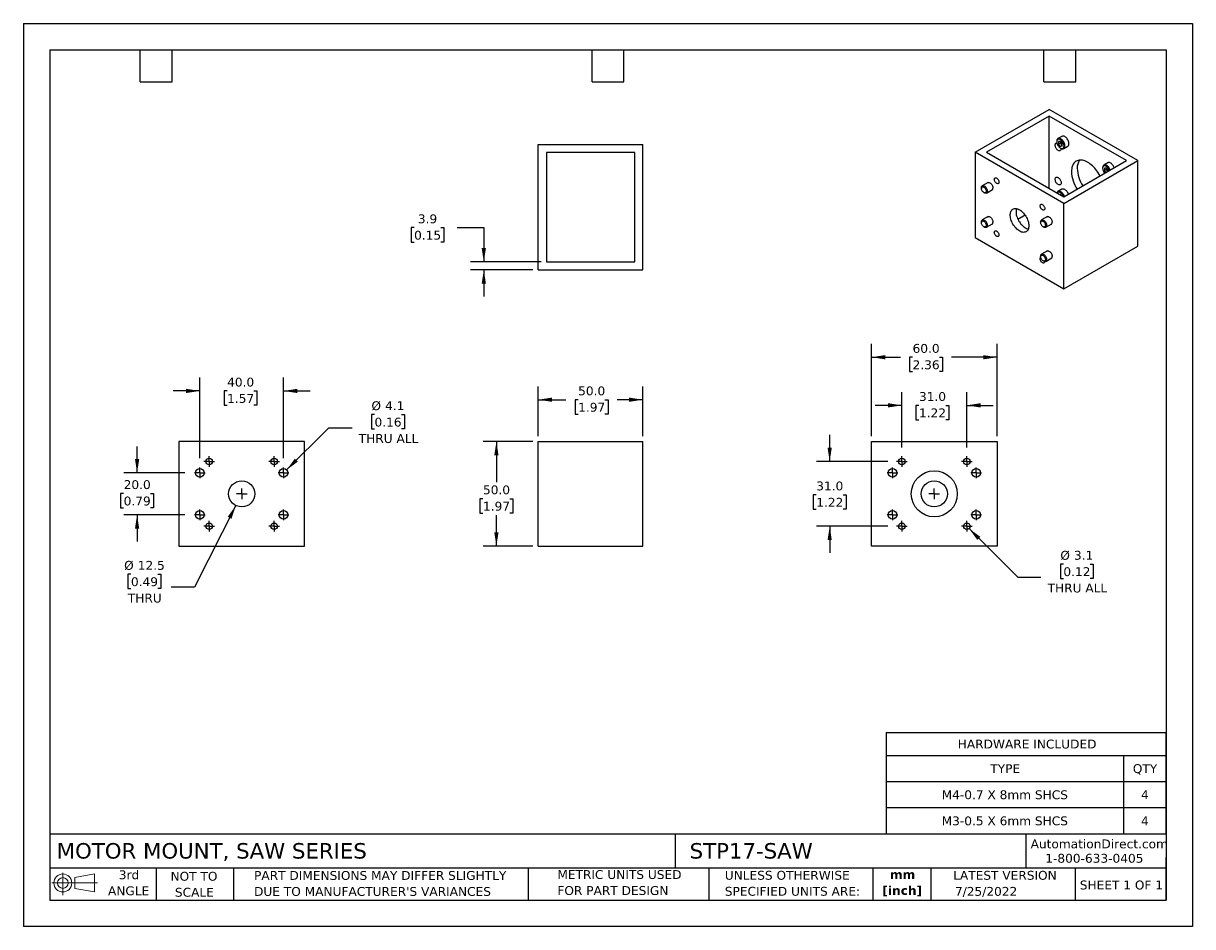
# Model space of a CAD drawing. Header units: millimetres. Extents: x 0 to 559, y 0 to 432.
import ezdxf

# ---------------------------------------------------------------- set-up
doc = ezdxf.new("R2010")
doc.units = ezdxf.units.MM
doc.header["$LTSCALE"] = 2
doc.linetypes.add('SLD-Center', pattern=[19.05, 15.24, -1.27, 1.27, -1.27])
doc.linetypes.add('SLD-Solid', pattern=[0])
doc.layers.add('CENTER', color=40, linetype='SLD-Center')
doc.layers.add('SLD-DEFPOINTS', color=7, linetype='Continuous')
doc.layers.add('DIMENSIONS', color=140, linetype='SLD-Solid', lineweight=25)
doc.layers.add('TEXT', color=140, linetype='SLD-Solid', lineweight=25)
doc.styles.add('SLDTEXTSTYLE0', font='VERDANA.TTF')
doc.styles.add('SLDTEXTSTYLE1', font='VERDANAB.TTF')
doc.dimstyles.new('SLDDIMSTYLE0', dxfattribs={"dimtxt": 4.316016, "dimasz": 6.604, "dimexe": 0, "dimexo": 0.0625, "dimgap": 1.079004, "dimtad": 0, "dimtih": 1, "dimtoh": 1, "dimrnd": 1e-09, "dimzin": 4, "dimdsep": 46, "dimtxsty": 'SLDTEXTSTYLE0', "dimsah": 1, "dimcen": 0.09, "dimadec": 0, "dimazin": 1, "dimtfac": 1, "dimtmove": 0, "dimatfit": 0, "dimfxl": 0, "dimfrac": 2, "dimtolj": 1, "dimtzin": 12, "dimarcsym": 0})
doc.dimstyles.new('SLDDIMSTYLE1', dxfattribs={"dimtxt": 4.316016, "dimasz": 6.604, "dimexe": 0, "dimexo": 0.0625, "dimgap": 1.079004, "dimtad": 0, "dimtih": 1, "dimtoh": 1, "dimrnd": 1e-09, "dimzin": 12, "dimdsep": 46, "dimtxsty": 'SLDTEXTSTYLE0', "dimsah": 1, "dimcen": 0, "dimadec": 0, "dimazin": 3, "dimtfac": 1, "dimtofl": 0, "dimtmove": 0, "dimatfit": 3, "dimfxl": 0, "dimfrac": 2, "dimtolj": 1, "dimtzin": 12, "dimarcsym": 0})
doc.dimstyles.new('SLDDIMSTYLE2', dxfattribs={"dimtxt": 4.316016, "dimasz": 6.604, "dimexe": 0, "dimexo": 0.0625, "dimgap": 1.079004, "dimtad": 0, "dimtih": 1, "dimtoh": 1, "dimrnd": 1e-09, "dimzin": 4, "dimdsep": 46, "dimtxsty": 'SLDTEXTSTYLE0', "dimsah": 1, "dimcen": 0.09, "dimadec": 0, "dimazin": 1, "dimtfac": 1, "dimtofl": 0, "dimtmove": 0, "dimatfit": 3, "dimfxl": 0, "dimfrac": 2, "dimtolj": 1, "dimtzin": 12, "dimarcsym": 0})
doc.dimstyles.new('SLDDIMSTYLE3', dxfattribs={"dimtxt": 4.316016, "dimasz": 6.604, "dimexe": 0, "dimexo": 0.0625, "dimgap": 1.079004, "dimtad": 0, "dimtih": 1, "dimtoh": 1, "dimrnd": 1e-09, "dimzin": 12, "dimdsep": 46, "dimtxsty": 'SLDTEXTSTYLE0', "dimsah": 1, "dimcen": 0.09, "dimadec": 0, "dimazin": 3, "dimtfac": 1, "dimtmove": 0, "dimatfit": 0, "dimfxl": 0, "dimfrac": 2, "dimtolj": 1, "dimtzin": 12, "dimarcsym": 0})

# ---------------------------------------------------------------- blocks, each defined once
blk = doc.blocks.new('Block11')
at = {"color": 7, "linetype": 'SLD-Solid', "lineweight": 18}
for p, q in [((0, 5.76), (21.75, 5.76)), ((5.18, 10.62), (5.18, 0)), ((10.96, 8.33), (20.35, 10.06)), ((10.96, 3.19), (10.96, 8.33)), ((20.35, 10.06), (20.35, 1.46)), ((10.96, 3.19), (20.35, 1.46))]:
    blk.add_line(p, q, dxfattribs=at)
for radius in [4.3, 2.57]:
    blk.add_circle((5.18, 5.76), radius, dxfattribs=at)
blk = doc.blocks.new('Block12')
at = {"layer": 'SLD-DEFPOINTS'}
blk.add_blockref('Block11', (0, 0), dxfattribs=at)
blk = doc.blocks.new('SW_NOTE_0')
at = {"layer": 'TEXT', "color": 0, "char_height": 4.233, "attachment_point": 2, "style": 'SLDTEXTSTYLE1'}
for s, insert in [('mm', (5.69, 5.38)), ('[inch]', (5.52, -2.27))]:
    blk.add_mtext(s, dxfattribs=dict(at, insert=insert))
blk = doc.blocks.new('SW_NOTE_0_1')
at = {"layer": 'TEXT', "color": 0, "char_height": 4.2333, "attachment_point": 1, "style": 'SLDTEXTSTYLE0'}
for s, insert in [('UNLESS OTHERWISE ', (0, 5.38)), ('SPECIFIED UNITS ARE:', (0, -2.27))]:
    blk.add_mtext(s, dxfattribs=dict(at, insert=insert))
blk = doc.blocks.new('SW_NOTE_0_2')
at = {"layer": 'TEXT', "color": 0, "char_height": 4.2333, "attachment_point": 1, "style": 'SLDTEXTSTYLE0'}
for s, insert in [('PART DIMENSIONS MAY DIFFER SLIGHTLY ', (0, 5.38)), ("DUE TO MANUFACTURER'S VARIANCES", (0, -2.27))]:
    blk.add_mtext(s, dxfattribs=dict(at, insert=insert))
blk = doc.blocks.new('SW_NOTE_0_3')
at = {"layer": 'TEXT', "color": 0, "char_height": 4.233, "attachment_point": 2, "style": 'SLDTEXTSTYLE0'}
for s, insert in [('NOT TO', (10.52, 5.38)), ('SCALE', (10.71, -2.27))]:
    blk.add_mtext(s, dxfattribs=dict(at, insert=insert))
blk = doc.blocks.new('SW_NOTE_0_4')
at = {"layer": 'TEXT', "color": 0, "char_height": 4.233, "attachment_point": 2, "style": 'SLDTEXTSTYLE0'}
for s, insert in [('3rd', (4.63, 5.38)), ('ANGLE', (4.44, -2.27))]:
    blk.add_mtext(s, dxfattribs=dict(at, insert=insert))
blk = doc.blocks.new('SW_NOTE_0_5')
at = {"layer": 'TEXT', "color": 0, "char_height": 4.2333, "attachment_point": 1, "style": 'SLDTEXTSTYLE0'}
for s, insert in [('METRIC UNITS USED ', (0, 5.38)), ('FOR PART DESIGN', (0, -2.27))]:
    blk.add_mtext(s, dxfattribs=dict(at, insert=insert))
blk = doc.blocks.new('SW_TABLEANNOTATION_0')
at = {"layer": 'TEXT', "color": 0}
for p, q in [((0, 0), (0, -11)), ((0, 0), (113.4, 0)), ((113.4, 0), (133.7, 0)), ((133.7, 0), (133.7, -11)), ((0, -11), (0, -23.49)), ((0, -11), (113.4, -11)), ((113.4, -11), (113.4, -23.49)), ((113.4, -11), (133.7, -11)), ((133.7, -11), (133.7, -23.49)), ((0, -23.49), (0, -35.97)), ((0, -23.49), (113.4, -23.49)), ((113.4, -23.49), (113.4, -35.97)), ((113.4, -23.49), (133.7, -23.49)), ((133.7, -23.49), (133.7, -35.97)), ((0, -35.97), (0, -48.46)), ((0, -35.97), (113.4, -35.97)), ((113.4, -35.97), (113.4, -48.46)), ((113.4, -35.97), (133.7, -35.97)), ((133.7, -35.97), (133.7, -48.46)), ((0, -48.46), (113.4, -48.46)), ((113.4, -48.46), (133.7, -48.46))]:
    blk.add_line(p, q, dxfattribs=at)
at = {"layer": 'TEXT', "color": 0, "attachment_point": 1, "style": 'SLDTEXTSTYLE0'}
for s, insert, char_height in [('HARDWARE INCLUDED', (34.16, -3.47), 4.2333), ('TYPE', (49.74, -15.21), 4.233), ('QTY', (117.85, -15.21), 4.233), ('M4-0.7 X 8mm SHCS', (26.49, -27.7), 4.2333), ('4', (121.76, -27.7), 4.23), ('M3-0.5 X 6mm SHCS', (26.49, -40.19), 4.2333), ('4', (121.76, -40.19), 4.23)]:
    blk.add_mtext(s, dxfattribs=dict(at, insert=insert, char_height=char_height))
blk = doc.blocks.new('_D')
at = {"layer": 'DIMENSIONS'}
for p, q in [((84.35, 224.02), (84.35, 262.45)), ((124.35, 224.02), (124.35, 262.45)), ((84.35, 256.1), (71.65, 256.1)), ((97.38, 256.1), (95.93, 256.1)), ((95.93, 256.1), (95.93, 249.24)), ((110.2, 256.1), (111.65, 256.1)), ((111.65, 256.1), (111.65, 249.24)), ((124.35, 256.1), (137.05, 256.1)), ((95.93, 249.24), (97.38, 249.24)), ((111.65, 249.24), (110.2, 249.24))]:
    blk.add_line(p, q, dxfattribs=at)
for points in [[(84.35, 256.1), (77.74, 257.11), (77.74, 255.08)], [(124.35, 256.1), (130.95, 255.08), (130.95, 257.11)]]:
    blk.add_solid(points, dxfattribs=at)
at = {"layer": 'DIMENSIONS', "char_height": 4.233, "attachment_point": 1, "style": 'SLDTEXTSTYLE0'}
for s, insert in [('40.0', (97.38, 262.44)), ('1.57', (97.38, 254.62))]:
    blk.add_mtext(s, dxfattribs=dict(at, insert=insert))
blk = doc.blocks.new('_D_1')
at = {"layer": 'DIMENSIONS'}
for p, q in [((54.35, 216.89), (54.35, 229.59)), ((77.22, 216.89), (48, 216.89)), ((47.93, 207.09), (46.48, 207.09)), ((46.48, 207.09), (46.48, 200.23)), ((60.76, 207.09), (62.21, 207.09)), ((62.21, 207.09), (62.21, 200.23)), ((46.48, 200.23), (47.93, 200.23)), ((77.22, 196.89), (48, 196.89)), ((54.35, 196.89), (54.35, 184.19)), ((62.21, 200.23), (60.76, 200.23))]:
    blk.add_line(p, q, dxfattribs=at)
for points in [[(54.35, 216.89), (55.36, 223.5), (53.33, 223.5)], [(54.35, 196.89), (53.33, 190.29), (55.36, 190.29)]]:
    blk.add_solid(points, dxfattribs=at)
at = {"layer": 'DIMENSIONS', "char_height": 4.233, "attachment_point": 1, "style": 'SLDTEXTSTYLE0'}
for s, insert in [('20.0', (47.93, 213.43)), ('0.79', (47.93, 205.6))]:
    blk.add_mtext(s, dxfattribs=dict(at, insert=insert))
blk = doc.blocks.new('_D_2')
at = {"layer": 'DIMENSIONS'}
for p, q in [((101.53, 201.31), (81.78, 162.22)), ((51.41, 168.49), (49.96, 168.49)), ((49.96, 168.49), (49.96, 161.63)), ((64.23, 168.49), (65.68, 168.49)), ((65.68, 168.49), (65.68, 161.63)), ((81.78, 162.22), (70.67, 162.22)), ((49.96, 161.63), (51.41, 161.63)), ((65.68, 161.63), (64.23, 161.63))]:
    blk.add_line(p, q, dxfattribs=at)
blk.add_solid([(101.53, 201.31), (97.64, 195.88), (99.46, 194.96)], dxfattribs=at)
at = {"layer": 'DIMENSIONS', "char_height": 4.233, "attachment_point": 1, "style": 'SLDTEXTSTYLE0'}
for s, insert in [('%%c', (48.15, 174.83)), ('12.5', (54.67, 174.83)), ('0.49', (51.41, 167.01)), ('THRU', (49.93, 159.18))]:
    blk.add_mtext(s, dxfattribs=dict(at, insert=insert))
blk = doc.blocks.new('_D_3')
at = {"layer": 'DIMENSIONS'}
for p, q in [((167.81, 244.8), (166.37, 244.8)), ((166.37, 244.8), (166.37, 237.94)), ((180.64, 244.8), (182.09, 244.8)), ((182.09, 244.8), (182.09, 237.94)), ((125.79, 218.34), (145.99, 238.53)), ((145.99, 238.53), (157.1, 238.53)), ((166.37, 237.94), (167.81, 237.94)), ((182.09, 237.94), (180.64, 237.94))]:
    blk.add_line(p, q, dxfattribs=at)
blk.add_solid([(125.79, 218.34), (131.18, 222.29), (129.75, 223.73)], dxfattribs=at)
at = {"layer": 'DIMENSIONS', "char_height": 4.233, "attachment_point": 1, "style": 'SLDTEXTSTYLE0'}
for s, insert in [('%%c', (166.35, 251.14)), ('4.1', (172.87, 251.14)), ('0.16', (167.81, 243.32)), ('THRU ALL', (160.27, 235.49))]:
    blk.add_mtext(s, dxfattribs=dict(at, insert=insert))
blk = doc.blocks.new('SW_CENTERMARKSYMBOL_0')
at = {"layer": 'CENTER', "color": 0}
for q in [(-2.54, 0), (0, 2.54), (0, -2.54), (2.54, 0)]:
    blk.add_line((0, 0), q, dxfattribs=at)
blk = doc.blocks.new('SW_CENTERMARKSYMBOL_1')
at = {"layer": 'CENTER', "color": 0}
for q in [(-2.54, 0), (0, 2.54), (0, -2.54), (2.54, 0)]:
    blk.add_line((0, 0), q, dxfattribs=at)
blk = doc.blocks.new('SW_CENTERMARKSYMBOL_2')
at = {"layer": 'CENTER', "color": 0}
for q in [(-2.54, 0), (0, 2.54), (0, -2.54), (2.54, 0)]:
    blk.add_line((0, 0), q, dxfattribs=at)
blk = doc.blocks.new('SW_CENTERMARKSYMBOL_3')
at = {"layer": 'CENTER', "color": 0}
for q in [(-2.54, 0), (0, 2.54), (0, -2.54), (2.54, 0)]:
    blk.add_line((0, 0), q, dxfattribs=at)
blk = doc.blocks.new('SW_CENTERMARKSYMBOL_4')
at = {"layer": 'CENTER', "color": 0}
for q in [(-2.54, 0), (0, 2.54), (0, -2.54), (2.54, 0)]:
    blk.add_line((0, 0), q, dxfattribs=at)
blk = doc.blocks.new('SW_CENTERMARKSYMBOL_5')
at = {"layer": 'CENTER', "color": 0}
for q in [(-2.54, 0), (0, 2.54), (0, -2.54), (2.54, 0)]:
    blk.add_line((0, 0), q, dxfattribs=at)
blk = doc.blocks.new('SW_CENTERMARKSYMBOL_6')
at = {"layer": 'CENTER', "color": 0}
for q in [(-2.54, 0), (0, 2.54), (0, -2.54), (2.54, 0)]:
    blk.add_line((0, 0), q, dxfattribs=at)
blk = doc.blocks.new('SW_CENTERMARKSYMBOL_7')
at = {"layer": 'CENTER', "color": 0}
for q in [(-2.54, 0), (0, 2.54), (0, -2.54), (2.54, 0)]:
    blk.add_line((0, 0), q, dxfattribs=at)
blk = doc.blocks.new('SW_CENTERMARKSYMBOL_8')
at = {"layer": 'CENTER', "color": 0}
for q in [(-2.54, 0), (0, 2.54), (0, -2.54), (2.54, 0)]:
    blk.add_line((0, 0), q, dxfattribs=at)
blk = doc.blocks.new('_D_4')
at = {"layer": 'DIMENSIONS'}
for p, q in [((246.07, 234.43), (246.07, 258.24)), ((296.07, 234.43), (296.07, 258.24)), ((246.07, 251.89), (259.29, 251.89)), ((265.14, 251.89), (263.69, 251.89)), ((263.69, 251.89), (263.69, 245.03)), ((277.96, 251.89), (279.41, 251.89)), ((279.41, 251.89), (279.41, 245.03)), ((296.07, 251.89), (283.81, 251.89)), ((263.69, 245.03), (265.14, 245.03)), ((279.41, 245.03), (277.96, 245.03))]:
    blk.add_line(p, q, dxfattribs=at)
for points in [[(246.07, 251.89), (252.68, 250.88), (252.68, 252.91)], [(296.07, 251.89), (289.47, 252.91), (289.47, 250.88)]]:
    blk.add_solid(points, dxfattribs=at)
at = {"layer": 'DIMENSIONS', "char_height": 4.233, "attachment_point": 1, "style": 'SLDTEXTSTYLE0'}
for s, insert in [('50.0', (265.14, 258.24)), ('1.97', (265.14, 250.41))]:
    blk.add_mtext(s, dxfattribs=dict(at, insert=insert))
blk = doc.blocks.new('_D_5')
at = {"layer": 'DIMENSIONS'}
for p, q in [((243.53, 231.89), (219.72, 231.89)), ((226.07, 231.89), (226.07, 212.42)), ((219.66, 204.59), (218.21, 204.59)), ((218.21, 204.59), (218.21, 197.73)), ((232.48, 204.59), (233.93, 204.59)), ((233.93, 204.59), (233.93, 197.73)), ((218.21, 197.73), (219.66, 197.73)), ((226.07, 181.89), (226.07, 196.76)), ((233.93, 197.73), (232.48, 197.73)), ((243.53, 181.89), (219.72, 181.89))]:
    blk.add_line(p, q, dxfattribs=at)
for points in [[(226.07, 231.89), (225.06, 225.29), (227.09, 225.29)], [(226.07, 181.89), (227.09, 188.5), (225.06, 188.5)]]:
    blk.add_solid(points, dxfattribs=at)
at = {"layer": 'DIMENSIONS', "char_height": 4.233, "attachment_point": 1, "style": 'SLDTEXTSTYLE0'}
for s, insert in [('50.0', (219.66, 210.93)), ('1.97', (219.66, 203.11))]:
    blk.add_mtext(s, dxfattribs=dict(at, insert=insert))
blk = doc.blocks.new('_D_6')
at = {"layer": 'DIMENSIONS'}
for p, q in [((419.85, 229.02), (419.85, 255.55)), ((450.85, 229.02), (450.85, 255.55)), ((419.85, 249.2), (407.15, 249.2)), ((428.03, 249.2), (426.58, 249.2)), ((426.58, 249.2), (426.58, 242.34)), ((440.85, 249.2), (442.3, 249.2)), ((442.3, 249.2), (442.3, 242.34)), ((450.85, 249.2), (463.55, 249.2)), ((426.58, 242.34), (428.03, 242.34)), ((442.3, 242.34), (440.85, 242.34))]:
    blk.add_line(p, q, dxfattribs=at)
for points in [[(419.85, 249.2), (413.24, 250.22), (413.24, 248.18)], [(450.85, 249.2), (457.45, 248.18), (457.45, 250.22)]]:
    blk.add_solid(points, dxfattribs=at)
at = {"layer": 'DIMENSIONS', "char_height": 4.233, "attachment_point": 1, "style": 'SLDTEXTSTYLE0'}
for s, insert in [('31.0', (428.03, 255.54)), ('1.22', (428.03, 247.72))]:
    blk.add_mtext(s, dxfattribs=dict(at, insert=insert))
blk = doc.blocks.new('_D_7')
at = {"layer": 'DIMENSIONS'}
for p, q in [((385.35, 222.39), (385.35, 235.09)), ((413.22, 222.39), (379, 222.39)), ((378.93, 206.45), (377.49, 206.45)), ((377.49, 206.45), (377.49, 199.59)), ((391.76, 206.45), (393.21, 206.45)), ((393.21, 206.45), (393.21, 199.59)), ((377.49, 199.59), (378.93, 199.59)), ((393.21, 199.59), (391.76, 199.59)), ((413.22, 191.39), (379, 191.39)), ((385.35, 191.39), (385.35, 178.69))]:
    blk.add_line(p, q, dxfattribs=at)
for points in [[(385.35, 222.39), (386.36, 229), (384.33, 229)], [(385.35, 191.39), (384.33, 184.79), (386.36, 184.79)]]:
    blk.add_solid(points, dxfattribs=at)
at = {"layer": 'DIMENSIONS', "char_height": 4.233, "attachment_point": 1, "style": 'SLDTEXTSTYLE0'}
for s, insert in [('31.0', (378.93, 212.79)), ('1.22', (378.93, 204.97))]:
    blk.add_mtext(s, dxfattribs=dict(at, insert=insert))
blk = doc.blocks.new('_D_8')
at = {"layer": 'DIMENSIONS'}
for p, q in [((405.35, 234.43), (405.35, 278.55)), ((465.35, 234.43), (465.35, 278.55)), ((405.35, 272.2), (419.12, 272.2)), ((424.97, 272.2), (423.52, 272.2)), ((423.52, 272.2), (423.52, 265.35)), ((437.8, 272.2), (439.25, 272.2)), ((439.25, 272.2), (439.25, 265.35)), ((465.35, 272.2), (443.65, 272.2)), ((423.52, 265.35), (424.97, 265.35)), ((439.25, 265.35), (437.8, 265.35))]:
    blk.add_line(p, q, dxfattribs=at)
for points in [[(405.35, 272.2), (411.95, 271.19), (411.95, 273.22)], [(465.35, 272.2), (458.74, 273.22), (458.74, 271.19)]]:
    blk.add_solid(points, dxfattribs=at)
at = {"layer": 'DIMENSIONS', "char_height": 4.233, "attachment_point": 1, "style": 'SLDTEXTSTYLE0'}
for s, insert in [('60.0', (424.97, 278.55)), ('2.36', (424.97, 270.72))]:
    blk.add_mtext(s, dxfattribs=dict(at, insert=insert))
blk = doc.blocks.new('_D_9')
at = {"layer": 'DIMENSIONS'}
for p, q in [((451.94, 190.3), (475.21, 167.03)), ((497.04, 173.3), (495.59, 173.3)), ((495.59, 173.3), (495.59, 166.44)), ((509.87, 173.3), (511.31, 173.3)), ((511.31, 173.3), (511.31, 166.44)), ((475.21, 167.03), (486.32, 167.03)), ((495.59, 166.44), (497.04, 166.44)), ((511.31, 166.44), (509.87, 166.44))]:
    blk.add_line(p, q, dxfattribs=at)
blk.add_solid([(451.94, 190.3), (455.89, 184.91), (457.33, 186.35)], dxfattribs=at)
at = {"layer": 'DIMENSIONS', "char_height": 4.233, "attachment_point": 1, "style": 'SLDTEXTSTYLE0'}
for s, insert in [('%%c', (495.58, 179.64)), ('3.1', (502.09, 179.64)), ('0.12', (497.04, 171.81)), ('THRU ALL', (489.5, 163.99))]:
    blk.add_mtext(s, dxfattribs=dict(at, insert=insert))
blk = doc.blocks.new('SW_CENTERMARKSYMBOL_9')
at = {"layer": 'CENTER', "color": 0}
for q in [(-2.54, 0), (0, 2.54), (0, -2.54), (2.54, 0)]:
    blk.add_line((0, 0), q, dxfattribs=at)
blk = doc.blocks.new('SW_CENTERMARKSYMBOL_10')
at = {"layer": 'CENTER', "color": 0}
for q in [(-2.54, 0), (0, 2.54), (0, -2.54), (2.54, 0)]:
    blk.add_line((0, 0), q, dxfattribs=at)
blk = doc.blocks.new('SW_CENTERMARKSYMBOL_11')
at = {"layer": 'CENTER', "color": 0}
for q in [(-2.54, 0), (0, 2.54), (0, -2.54), (2.54, 0)]:
    blk.add_line((0, 0), q, dxfattribs=at)
blk = doc.blocks.new('SW_CENTERMARKSYMBOL_12')
at = {"layer": 'CENTER', "color": 0}
for q in [(-2.54, 0), (0, 2.54), (0, -2.54), (2.54, 0)]:
    blk.add_line((0, 0), q, dxfattribs=at)
blk = doc.blocks.new('SW_CENTERMARKSYMBOL_13')
at = {"layer": 'CENTER', "color": 0}
for q in [(-2.54, 0), (0, 2.54), (0, -2.54), (2.54, 0)]:
    blk.add_line((0, 0), q, dxfattribs=at)
blk = doc.blocks.new('SW_CENTERMARKSYMBOL_14')
at = {"layer": 'CENTER', "color": 0}
for q in [(-2.54, 0), (0, 2.54), (0, -2.54), (2.54, 0)]:
    blk.add_line((0, 0), q, dxfattribs=at)
blk = doc.blocks.new('SW_CENTERMARKSYMBOL_15')
at = {"layer": 'CENTER', "color": 0}
for q in [(-2.54, 0), (0, 2.54), (0, -2.54), (2.54, 0)]:
    blk.add_line((0, 0), q, dxfattribs=at)
blk = doc.blocks.new('SW_CENTERMARKSYMBOL_16')
at = {"layer": 'CENTER', "color": 0}
for q in [(-2.54, 0), (0, 2.54), (0, -2.54), (2.54, 0)]:
    blk.add_line((0, 0), q, dxfattribs=at)
blk = doc.blocks.new('SW_CENTERMARKSYMBOL_17')
at = {"layer": 'CENTER', "color": 0}
for q in [(-2.54, 0), (0, 2.54), (0, -2.54), (2.54, 0)]:
    blk.add_line((0, 0), q, dxfattribs=at)
blk = doc.blocks.new('_D_10')
at = {"layer": 'DIMENSIONS'}
for p, q in [((186.74, 334.15), (185.29, 334.15)), ((185.29, 334.15), (185.29, 327.29)), ((199.57, 334.15), (201.02, 334.15)), ((201.02, 334.15), (201.02, 327.29)), ((207.35, 334.15), (220.05, 334.15)), ((220.05, 334.15), (220.05, 317.79)), ((185.29, 327.29), (186.74, 327.29)), ((201.02, 327.29), (199.57, 327.29)), ((247.41, 317.79), (213.7, 317.79)), ((243.53, 313.91), (213.7, 313.91)), ((220.05, 313.91), (220.05, 301.21))]:
    blk.add_line(p, q, dxfattribs=at)
for points in [[(220.05, 317.79), (221.07, 324.39), (219.03, 324.39)], [(220.05, 313.91), (219.03, 307.3), (221.07, 307.3)]]:
    blk.add_solid(points, dxfattribs=at)
at = {"layer": 'DIMENSIONS', "char_height": 4.233, "attachment_point": 1, "style": 'SLDTEXTSTYLE0'}
for s, insert in [('3.9', (188.54, 340.49)), ('0.15', (186.74, 332.66))]:
    blk.add_mtext(s, dxfattribs=dict(at, insert=insert))

msp = doc.modelspace()

# ---------------------------------------------------------------- linework, layer by layer
at = {"color": 7, "linetype": 'SLD-Solid'}
for p, q in [((0.005, 431.805), (0.005, 0.005)), ((0.005, 431.805), (558.805, 431.805)), ((558.805, 431.805), (558.805, 0.005)), ((558.805, 0.005), (0.005, 0.005))]:
    msp.add_line(p, q, dxfattribs=at)
for p, q in [((454.871, 370.263), (490.226, 390.673)), ((490.226, 387.506), (460.358, 370.263)), ((532.653, 366.181), (490.226, 390.673)), ((527.166, 366.181), (490.226, 387.506)), ((490.226, 353.021), (490.226, 387.506)), ((493.882, 375.433), (493.882, 375.189)), ((496.361, 377.795), (494.452, 376.693)), ((495.615, 375.395), (494.709, 375.314)), ((494.709, 375.314), (494.709, 374.108)), ((495.629, 374.638), (494.709, 374.108)), ((495.615, 375.395), (496.52, 374.269)), ((495.629, 375.378), (495.629, 375.242)), ((495.636, 375.369), (495.629, 375.242)), ((495.629, 375.242), (495.629, 374.638)), ((496.081, 374.075), (495.629, 374.638)), ((246.071, 313.908), (246.071, 373.908)), ((246.071, 373.908), (296.071, 373.908)), ((292.191, 370.028), (249.951, 370.028)), ((249.951, 370.028), (249.951, 317.788)), ((292.191, 317.788), (292.191, 370.028)), ((296.071, 313.908), (296.071, 373.908)), ((497.297, 345.771), (454.871, 370.263)), ((454.871, 370.263), (454.871, 329.436)), ((460.358, 370.263), (497.297, 348.938)), ((495.615, 372.982), (494.709, 374.108)), ((495.614, 372.188), (495.826, 372.066)), ((496.52, 373.504), (495.615, 372.982)), ((496.52, 373.063), (495.615, 372.982)), ((496.52, 373.53), (496.081, 374.075)), ((496.52, 373.063), (496.52, 374.269)), ((497.202, 371.929), (499.111, 373.031)), ((497.297, 348.938), (527.166, 366.181)), ((497.297, 345.771), (532.653, 366.181)), ((518.281, 365.141), (516.372, 364.038)), ((532.653, 325.354), (532.653, 366.181)), ((515.802, 362.779), (515.802, 362.534)), ((517.535, 362.741), (516.629, 362.66)), ((516.629, 362.66), (516.629, 361.453)), ((517.549, 361.984), (516.629, 361.453)), ((517.373, 360.528), (516.629, 361.453)), ((517.535, 362.741), (518.44, 361.615)), ((517.549, 362.724), (517.549, 362.587)), ((517.556, 362.715), (517.549, 362.587)), ((517.549, 362.587), (517.549, 361.984)), ((518.001, 361.421), (517.549, 361.984)), ((518.293, 361.059), (518.001, 361.421)), ((518.44, 361.144), (518.44, 361.615)), ((457.89, 353.227), (457.89, 352.908)), ((461.167, 355.795), (458.305, 354.142)), ((460.304, 350.678), (463.167, 352.331)), ((496.361, 352.482), (494.452, 351.38)), ((459.029, 350.937), (459.304, 350.777)), ((495.615, 350.083), (495.355, 350.06)), ((495.615, 350.083), (495.874, 349.76)), ((495.629, 350.065), (495.629, 349.929)), ((495.636, 350.056), (495.629, 349.929)), ((495.629, 349.929), (495.629, 349.902)), ((495.629, 349.929), (495.629, 349.902)), ((497.297, 304.944), (497.297, 345.771)), ((457.89, 336.896), (457.89, 336.578)), ((461.167, 339.464), (458.305, 337.812)), ((460.304, 334.347), (463.167, 336)), ((478.79, 340.076), (475.333, 338.081)), ((486.175, 336.899), (486.175, 336.58)), ((489.451, 339.467), (486.589, 337.814)), ((488.589, 334.35), (491.451, 336.003)), ((459.029, 334.606), (459.304, 334.447)), ((487.313, 334.608), (487.589, 334.449)), ((454.871, 329.436), (497.297, 304.944)), ((497.297, 304.944), (532.653, 325.354)), ((486.175, 320.568), (486.175, 320.249)), ((489.451, 323.136), (486.589, 321.483)), ((488.589, 318.019), (491.451, 319.672)), ((246.071, 313.908), (296.071, 313.908)), ((249.951, 317.788), (292.191, 317.788)), ((487.313, 318.278), (487.589, 318.118)), ((74.345, 231.893), (74.345, 181.893)), ((134.345, 231.893), (74.345, 231.893)), ((134.345, 181.893), (134.345, 231.893)), ((246.071, 181.893), (246.071, 231.893)), ((246.071, 231.893), (296.071, 231.893)), ((296.071, 181.893), (296.071, 231.893)), ((405.348, 181.893), (405.348, 231.893)), ((405.348, 231.893), (465.348, 231.893)), ((465.348, 231.893), (465.348, 181.893)), ((74.345, 181.893), (134.345, 181.893)), ((246.071, 181.893), (296.071, 181.893)), ((465.348, 181.893), (405.348, 181.893))]:
    msp.add_line(p, q)
at = {"flags": 128}
for points in [[(493.104, 373.596), (493.127, 373.882), (493.197, 374.131), (493.309, 374.336), (493.462, 374.491), (493.65, 374.59), (493.867, 374.63), (493.943, 374.63)], [(497.771, 373.188), (497.747, 373.553), (497.676, 373.937), (497.559, 374.33), (497.4, 374.723), (497.202, 375.105), (496.97, 375.468), (496.71, 375.802), (496.428, 376.1), (496.131, 376.353), (495.827, 376.556), (495.523, 376.704), (495.226, 376.793), (494.944, 376.821), (494.684, 376.787), (494.452, 376.692), (494.254, 376.539), (494.094, 376.331), (493.977, 376.072), (493.906, 375.771), (493.882, 375.433)], [(497.347, 373.188), (497.323, 373.531), (497.253, 373.892), (497.138, 374.261), (496.982, 374.628), (496.788, 374.983), (496.562, 375.316), (496.31, 375.619), (496.04, 375.882), (495.758, 376.1), (495.472, 376.265), (495.189, 376.373), (494.919, 376.422), (494.667, 376.41), (494.441, 376.338), (494.247, 376.206), (494.091, 376.02), (493.976, 375.784), (493.906, 375.504), (493.882, 375.189), (493.906, 374.846), (493.976, 374.485), (494.091, 374.116), (494.247, 373.749), (494.441, 373.394), (494.667, 373.061), (494.919, 372.758), (495.189, 372.495), (495.472, 372.277), (495.758, 372.112), (496.04, 372.004), (496.31, 371.955), (496.562, 371.967), (496.788, 372.039), (496.982, 372.17), (497.138, 372.357), (497.253, 372.593), (497.323, 372.873), (497.347, 373.188)], [(499.68, 374.291), (499.657, 374.656), (499.585, 375.039), (499.469, 375.432), (499.309, 375.825), (499.111, 376.207), (498.879, 376.57), (498.619, 376.904), (498.337, 377.202), (498.04, 377.455), (497.736, 377.659), (497.432, 377.807), (497.135, 377.896), (496.853, 377.923), (496.593, 377.89), (496.361, 377.795)], [(496.003, 371.973), (495.997, 371.776), (495.951, 371.507), (495.86, 371.279), (495.726, 371.098), (495.556, 370.971), (495.352, 370.901), (495.123, 370.891), (494.876, 370.941), (494.619, 371.05), (494.359, 371.213), (494.106, 371.426), (493.867, 371.682), (493.65, 371.972), (493.462, 372.288), (493.309, 372.619), (493.197, 372.955), (493.127, 373.284), (493.104, 373.596), (493.104, 373.596)], [(495.826, 372.066), (495.827, 372.065), (496.131, 371.917), (496.428, 371.828), (496.71, 371.801), (496.97, 371.834), (497.202, 371.929), (497.4, 372.083), (497.559, 372.291), (497.676, 372.549), (497.747, 372.851), (497.771, 373.188)], [(514.577, 358.914), (514.456, 359.141), (514.034, 359.882), (513.579, 360.602), (513.095, 361.297), (512.585, 361.963), (512.051, 362.596), (511.497, 363.192), (510.927, 363.747), (510.343, 364.258), (509.749, 364.721), (509.148, 365.135), (508.545, 365.497), (507.943, 365.804), (507.345, 366.055), (506.756, 366.248), (506.178, 366.382), (505.615, 366.456), (505.071, 366.469), (504.549, 366.423), (504.051, 366.316), (503.582, 366.15), (503.143, 365.925), (502.737, 365.643), (502.368, 365.306), (502.036, 364.915), (501.745, 364.474), (501.495, 363.983), (501.289, 363.448), (501.127, 362.87), (501.011, 362.254), (500.941, 361.603), (500.918, 360.92)], [(519.459, 361.732), (519.32, 362.068), (519.122, 362.451), (518.89, 362.814), (518.63, 363.148), (518.348, 363.445), (518.051, 363.699), (517.747, 363.902), (517.443, 364.05), (517.146, 364.139), (516.864, 364.167), (516.604, 364.133), (516.372, 364.038), (516.174, 363.885), (516.014, 363.676), (515.897, 363.418), (515.826, 363.117), (515.802, 362.779)], [(519.089, 361.519), (519.058, 361.607), (518.902, 361.974), (518.708, 362.329), (518.482, 362.662), (518.23, 362.965), (517.96, 363.228), (517.678, 363.445), (517.392, 363.611), (517.109, 363.719), (516.839, 363.768), (516.587, 363.756), (516.361, 363.683), (516.167, 363.552), (516.011, 363.366), (515.896, 363.13), (515.826, 362.85), (515.802, 362.534), (515.826, 362.191), (515.896, 361.831), (516.011, 361.462), (516.167, 361.095), (516.361, 360.74), (516.587, 360.407), (516.77, 360.18)], [(521.368, 362.834), (521.229, 363.171), (521.031, 363.553), (520.799, 363.916), (520.539, 364.25), (520.257, 364.548), (519.96, 364.801), (519.656, 365.004), (519.352, 365.152), (519.055, 365.241), (518.773, 365.269), (518.513, 365.235), (518.281, 365.141)], [(466.22, 355.954), (466.196, 355.705), (466.125, 355.494), (466.011, 355.331), (465.858, 355.223), (465.672, 355.174), (465.463, 355.187), (465.239, 355.262), (465.01, 355.394), (464.785, 355.579), (464.576, 355.807), (464.391, 356.07), (464.237, 356.355), (464.123, 356.65), (464.052, 356.942), (464.028, 357.219), (464.052, 357.469), (464.123, 357.679), (464.237, 357.843), (464.391, 357.951), (464.576, 357.999), (464.785, 357.986), (465.01, 357.912), (465.239, 357.779), (465.463, 357.595), (465.672, 357.366), (465.858, 357.104), (466.011, 356.819), (466.125, 356.523), (466.196, 356.231), (466.22, 355.954)], [(493.104, 357.265), (493.127, 357.551), (493.197, 357.8), (493.309, 358.005), (493.462, 358.16), (493.65, 358.259), (493.867, 358.299), (494.106, 358.279), (494.359, 358.2), (494.619, 358.063), (494.876, 357.874), (495.123, 357.639), (495.352, 357.364), (495.556, 357.06), (495.726, 356.735), (495.86, 356.401), (495.951, 356.067), (495.997, 355.745), (495.997, 355.445), (495.951, 355.176), (495.86, 354.948), (495.726, 354.768), (495.556, 354.64), (495.352, 354.57), (495.123, 354.56), (494.876, 354.61), (494.619, 354.719), (494.359, 354.882), (494.106, 355.095), (493.867, 355.351), (493.65, 355.641), (493.462, 355.957), (493.309, 356.288), (493.197, 356.624), (493.127, 356.953), (493.104, 357.265)], [(457.89, 353.227), (457.914, 353.513), (457.986, 353.762), (458.102, 353.964), (458.259, 354.114), (458.452, 354.206), (458.674, 354.236), (458.917, 354.204), (459.174, 354.112), (459.435, 353.961), (459.692, 353.758), (459.935, 353.508), (460.157, 353.222), (460.35, 352.907), (460.507, 352.576), (460.623, 352.239), (460.695, 351.908), (460.719, 351.594), (460.695, 351.308), (460.623, 351.059), (460.507, 350.856), (460.35, 350.707), (460.157, 350.615), (459.935, 350.585), (459.692, 350.616), (459.435, 350.709), (459.304, 350.777)], [(457.89, 352.908), (457.914, 353.159), (457.983, 353.373), (458.094, 353.542), (458.244, 353.657), (458.427, 353.714), (458.633, 353.712), (458.856, 353.65), (459.086, 353.531), (459.314, 353.359), (459.53, 353.142), (459.726, 352.888), (459.893, 352.609), (460.024, 352.314), (460.115, 352.018), (460.161, 351.73), (460.161, 351.464), (460.115, 351.23), (460.024, 351.038), (459.893, 350.896), (459.726, 350.809), (459.53, 350.781), (459.314, 350.814), (459.086, 350.905), (458.856, 351.051), (458.633, 351.247), (458.427, 351.483), (458.244, 351.751), (458.094, 352.04), (457.983, 352.337), (457.914, 352.63), (457.89, 352.908)], [(460.717, 355.535), (460.769, 355.594), (460.94, 355.721), (461.143, 355.791), (461.372, 355.801), (461.619, 355.751), (461.877, 355.643), (462.137, 355.479), (462.39, 355.266), (462.629, 355.01), (462.846, 354.72), (463.034, 354.404), (463.186, 354.073), (463.299, 353.738), (463.368, 353.408), (463.392, 353.096)], [(499.447, 350.179), (499.309, 350.512), (499.111, 350.895), (498.879, 351.257), (498.619, 351.592), (498.337, 351.889), (498.04, 352.143), (497.736, 352.346), (497.432, 352.494), (497.135, 352.583), (496.853, 352.611), (496.593, 352.577), (496.361, 352.482)], [(497.538, 349.077), (497.4, 349.41), (497.202, 349.793), (496.97, 350.155), (496.71, 350.49), (496.428, 350.787), (496.131, 351.041), (495.827, 351.244), (495.523, 351.392), (495.226, 351.481), (494.944, 351.509), (494.684, 351.475), (494.452, 351.38), (494.254, 351.227), (494.094, 351.018), (494.006, 350.838)], [(497.098, 349.054), (496.982, 349.316), (496.788, 349.671), (496.562, 350.004), (496.31, 350.306), (496.04, 350.57), (495.758, 350.787), (495.472, 350.952), (495.189, 351.061), (494.919, 351.11), (494.667, 351.098), (494.441, 351.025), (494.247, 350.894), (494.131, 350.766)], [(480.504, 335.052), (480.48, 334.541), (480.41, 334.062), (480.294, 333.621), (480.134, 333.222), (479.93, 332.869), (479.686, 332.567), (479.404, 332.318), (479.086, 332.125), (478.737, 331.99), (478.359, 331.915), (477.958, 331.9), (477.536, 331.945), (477.099, 332.05), (476.652, 332.215), (476.198, 332.436), (475.743, 332.712), (475.292, 333.04), (474.849, 333.416), (474.419, 333.837), (474.007, 334.298), (473.617, 334.793), (473.253, 335.319), (472.919, 335.869), (472.619, 336.437), (472.355, 337.017), (472.131, 337.604), (471.949, 338.19), (471.81, 338.771), (471.717, 339.339), (471.671, 339.889), (471.671, 340.414), (471.717, 340.91), (471.81, 341.37), (471.949, 341.791), (472.131, 342.167), (472.355, 342.495), (472.619, 342.771), (472.919, 342.992), (473.253, 343.157), (473.617, 343.262), (474.007, 343.307), (474.419, 343.292), (474.849, 343.216), (475.292, 343.082), (475.743, 342.888), (476.198, 342.639), (476.652, 342.337), (477.099, 341.984), (477.536, 341.585), (477.958, 341.144), (478.359, 340.665), (478.737, 340.154), (479.086, 339.616), (479.404, 339.056), (479.686, 338.481), (479.93, 337.897), (480.134, 337.309), (480.294, 336.725), (480.41, 336.15), (480.48, 335.59), (480.504, 335.052)], [(474.648, 343.259), (474.554, 342.954), (474.461, 342.493), (474.414, 341.998), (474.414, 341.472), (474.461, 340.923), (474.554, 340.355), (474.692, 339.774), (474.875, 339.188), (475.099, 338.601), (475.362, 338.021), (475.663, 337.452), (475.997, 336.903), (476.361, 336.377), (476.751, 335.882), (477.163, 335.421), (477.593, 335), (478.035, 334.624), (478.487, 334.296), (478.942, 334.02), (479.395, 333.799), (479.843, 333.634), (480.264, 333.532)], [(488.14, 343.3), (488.116, 343.051), (488.045, 342.84), (487.931, 342.677), (487.778, 342.569), (487.592, 342.52), (487.383, 342.533), (487.159, 342.608), (486.93, 342.74), (486.705, 342.924), (486.496, 343.153), (486.311, 343.415), (486.157, 343.701), (486.043, 343.996), (485.972, 344.288), (485.948, 344.565), (485.972, 344.815), (486.043, 345.025), (486.157, 345.188), (486.311, 345.296), (486.496, 345.345), (486.705, 345.332), (486.93, 345.257), (487.159, 345.125), (487.383, 344.941), (487.592, 344.712), (487.778, 344.45), (487.931, 344.165), (488.045, 343.869), (488.116, 343.577), (488.14, 343.3)], [(457.89, 336.896), (457.914, 337.182), (457.986, 337.431), (458.102, 337.633), (458.259, 337.783), (458.452, 337.875), (458.674, 337.905), (458.917, 337.874), (459.174, 337.781), (459.435, 337.63), (459.692, 337.427), (459.935, 337.177), (460.157, 336.891), (460.35, 336.576), (460.507, 336.245), (460.623, 335.908), (460.695, 335.577), (460.719, 335.263), (460.695, 334.977), (460.623, 334.728), (460.507, 334.526), (460.35, 334.376), (460.157, 334.284), (459.935, 334.254), (459.692, 334.285), (459.435, 334.378), (459.304, 334.447)], [(457.89, 336.578), (457.914, 336.829), (457.983, 337.043), (458.094, 337.211), (458.244, 337.326), (458.427, 337.384), (458.633, 337.381), (458.856, 337.319), (459.086, 337.2), (459.314, 337.028), (459.53, 336.811), (459.726, 336.558), (459.893, 336.278), (460.024, 335.984), (460.115, 335.687), (460.161, 335.399), (460.161, 335.133), (460.115, 334.9), (460.024, 334.708), (459.893, 334.565), (459.726, 334.478), (459.53, 334.451), (459.314, 334.483), (459.086, 334.574), (458.856, 334.72), (458.633, 334.916), (458.427, 335.152), (458.244, 335.42), (458.094, 335.709), (457.983, 336.006), (457.914, 336.299), (457.89, 336.578)], [(460.717, 339.204), (460.769, 339.263), (460.94, 339.39), (461.143, 339.46), (461.372, 339.47), (461.619, 339.42), (461.877, 339.312), (462.137, 339.149), (462.39, 338.935), (462.629, 338.68), (462.846, 338.389), (463.034, 338.073), (463.186, 337.742), (463.299, 337.407), (463.368, 337.078), (463.392, 336.765)], [(486.175, 336.899), (486.199, 337.185), (486.27, 337.433), (486.386, 337.636), (486.544, 337.786), (486.737, 337.877), (486.958, 337.908), (487.202, 337.876), (487.458, 337.784), (487.719, 337.633), (487.976, 337.429), (488.219, 337.18), (488.441, 336.893), (488.634, 336.579), (488.791, 336.248), (488.907, 335.911), (488.979, 335.58), (489.003, 335.266), (488.979, 334.98), (488.907, 334.731), (488.791, 334.528), (488.634, 334.379), (488.441, 334.287), (488.219, 334.256), (487.976, 334.288), (487.719, 334.381), (487.589, 334.449)], [(486.175, 336.58), (486.198, 336.831), (486.267, 337.045), (486.379, 337.213), (486.529, 337.329), (486.711, 337.386), (486.918, 337.384), (487.141, 337.322), (487.371, 337.203), (487.598, 337.031), (487.814, 336.814), (488.01, 336.56), (488.177, 336.281), (488.308, 335.986), (488.399, 335.689), (488.446, 335.402), (488.446, 335.136), (488.399, 334.902), (488.308, 334.71), (488.177, 334.568), (488.01, 334.481), (487.814, 334.453), (487.598, 334.486), (487.371, 334.577), (487.141, 334.723), (486.918, 334.918), (486.711, 335.155), (486.529, 335.423), (486.379, 335.711), (486.267, 336.008), (486.198, 336.302), (486.175, 336.58)], [(489.001, 339.207), (489.054, 339.266), (489.225, 339.393), (489.428, 339.463), (489.657, 339.473), (489.904, 339.423), (490.161, 339.315), (490.421, 339.151), (490.674, 338.938), (490.913, 338.682), (491.13, 338.392), (491.318, 338.076), (491.471, 337.745), (491.583, 337.409), (491.653, 337.08), (491.676, 336.768)], [(466.22, 330.642), (466.196, 330.392), (466.125, 330.181), (466.011, 330.018), (465.858, 329.91), (465.672, 329.862), (465.463, 329.875), (465.239, 329.949), (465.01, 330.082), (464.785, 330.266), (464.576, 330.495), (464.391, 330.757), (464.237, 331.042), (464.123, 331.338), (464.052, 331.63), (464.028, 331.907), (464.052, 332.156), (464.123, 332.367), (464.237, 332.53), (464.391, 332.638), (464.576, 332.687), (464.785, 332.674), (465.01, 332.599), (465.239, 332.467), (465.463, 332.282), (465.672, 332.054), (465.858, 331.791), (466.011, 331.506), (466.125, 331.211), (466.196, 330.919), (466.22, 330.642)], [(488.139, 317.929), (488.116, 317.738), (488.045, 317.527), (487.931, 317.364), (487.778, 317.256), (487.592, 317.208), (487.383, 317.221), (487.159, 317.295), (486.93, 317.428), (486.705, 317.612), (486.496, 317.84), (486.311, 318.103), (486.157, 318.388), (486.043, 318.683), (485.972, 318.976), (485.948, 319.253), (485.972, 319.502), (486.043, 319.713), (486.157, 319.876), (486.207, 319.92)], [(486.175, 320.568), (486.199, 320.854), (486.27, 321.103), (486.386, 321.305), (486.544, 321.455), (486.737, 321.547), (486.958, 321.577), (487.202, 321.545), (487.458, 321.453), (487.719, 321.302), (487.976, 321.099), (488.219, 320.849), (488.441, 320.563), (488.634, 320.248), (488.791, 319.917), (488.907, 319.58), (488.979, 319.249), (489.003, 318.935), (488.979, 318.649), (488.907, 318.4), (488.791, 318.198), (488.634, 318.048), (488.441, 317.956), (488.219, 317.926), (487.976, 317.957), (487.719, 318.05), (487.589, 318.118)], [(486.175, 320.249), (486.198, 320.501), (486.267, 320.715), (486.379, 320.883), (486.529, 320.998), (486.711, 321.055), (486.918, 321.053), (487.141, 320.991), (487.371, 320.872), (487.598, 320.7), (487.814, 320.483), (488.01, 320.229), (488.177, 319.95), (488.308, 319.655), (488.399, 319.359), (488.446, 319.071), (488.446, 318.805), (488.399, 318.572), (488.308, 318.38), (488.177, 318.237), (488.01, 318.15), (487.814, 318.122), (487.598, 318.155), (487.371, 318.246), (487.141, 318.392), (486.918, 318.588), (486.711, 318.824), (486.529, 319.092), (486.379, 319.381), (486.267, 319.678), (486.198, 319.971), (486.175, 320.249)], [(489.001, 322.876), (489.054, 322.935), (489.225, 323.062), (489.428, 323.132), (489.657, 323.142), (489.904, 323.092), (490.161, 322.984), (490.421, 322.82), (490.674, 322.607), (490.913, 322.351), (491.13, 322.061), (491.318, 321.745), (491.471, 321.414), (491.583, 321.079), (491.653, 320.749), (491.676, 320.437)]]:
    msp.add_lwpolyline(points, dxfattribs=at)
for centre, radius in [((88.845, 222.393), 1.55), ((119.845, 222.393), 1.55), ((419.848, 222.393), 1.55), ((450.847, 222.393), 1.55), ((84.345, 216.893), 2.05), ((124.345, 216.893), 2.05), ((415.348, 216.893), 2.05), ((455.348, 216.893), 2.05), ((104.345, 206.893), 6.25), ((435.348, 206.893), 11), ((435.348, 206.893), 6.25), ((84.345, 196.893), 2.05), ((124.345, 196.893), 2.05), ((415.348, 196.893), 2.05), ((455.348, 196.893), 2.05), ((88.845, 191.393), 1.55), ((119.845, 191.393), 1.55), ((419.848, 191.393), 1.55), ((450.847, 191.393), 1.55)]:
    msp.add_circle(centre, radius)
for centre, radius, start, end in [((497.591, 375.332), 1.965, 182.63929, 219.77207), ((497.402, 375.107), 1.676, 218.01182, 238.24235), ((498.339, 374.139), 1.35, 304.86125, 6.45093), ((510.483, 362.754), 6.826, 147.2488, 182.1017), ((517.237, 361.573), 16.332, 182.29145, 213.41385), ((519.98, 363.157), 16.332, 182.29145, 213.41385), ((519.511, 362.678), 1.965, 182.63929, 219.77207), ((519.369, 362.498), 1.741, 218.21682, 234.00455), ((462.487, 352.957), 0.916, 284.56995, 8.7324), ((462.487, 336.626), 0.916, 284.56995, 8.7324), ((490.771, 336.629), 0.916, 284.56995, 8.7324), ((490.771, 320.298), 0.916, 284.56995, 8.7324)]:
    msp.add_arc(centre, radius, start, end)
at = {"layer": 'TEXT'}
for p, q in [((12.7, 419.1), (546.1, 419.1)), ((12.7, 419.1), (12.7, 12.7)), ((55.88, 403.86), (55.88, 419.1)), ((71.12, 403.86), (71.12, 419.1)), ((271.78, 403.86), (271.78, 419.1)), ((287.02, 403.86), (287.02, 419.1)), ((487.68, 403.86), (487.68, 419.1)), ((502.92, 403.86), (502.92, 419.1)), ((546.1, 419.1), (546.1, 12.7)), ((55.88, 403.86), (71.12, 403.86)), ((271.78, 403.86), (287.02, 403.86)), ((487.68, 403.86), (502.92, 403.86)), ((546.1, 44.252), (12.7, 44.252)), ((311.518, 44.252), (311.518, 27.94)), ((479.151, 44.252), (479.151, 27.94)), ((546.1, 12.7), (546.1, 33.02)), ((546.1, 27.94), (12.7, 27.94)), ((63.5, 27.94), (63.5, 12.7)), ((100.423, 27.94), (100.423, 12.7)), ((241.293, 27.94), (241.293, 12.7)), ((327.56, 27.94), (327.56, 12.7)), ((406.049, 27.94), (406.049, 12.7)), ((433.624, 27.94), (433.624, 12.7)), ((502.697, 27.94), (502.697, 12.7)), ((12.7, 12.7), (546.1, 12.7))]:
    msp.add_line(p, q, dxfattribs=at)

# ---------------------------------------------------------------- block references
at = {"layer": 'CENTER'}
for name, p in [('SW_CENTERMARKSYMBOL_1', (88.845, 222.393)), ('SW_CENTERMARKSYMBOL_2', (119.845, 222.393)), ('SW_CENTERMARKSYMBOL_11', (419.848, 222.393)), ('SW_CENTERMARKSYMBOL_10', (450.847, 222.393)), ('SW_CENTERMARKSYMBOL_6', (84.345, 216.893)), ('SW_CENTERMARKSYMBOL_8', (124.345, 216.893)), ('SW_CENTERMARKSYMBOL_17', (415.348, 216.893)), ('SW_CENTERMARKSYMBOL_15', (455.348, 216.893)), ('SW_CENTERMARKSYMBOL_4', (104.345, 206.893)), ('SW_CENTERMARKSYMBOL_13', (435.348, 206.893)), ('SW_CENTERMARKSYMBOL_7', (84.345, 196.893)), ('SW_CENTERMARKSYMBOL_5', (124.345, 196.893)), ('SW_CENTERMARKSYMBOL_14', (415.348, 196.893)), ('SW_CENTERMARKSYMBOL_16', (455.348, 196.893)), ('SW_CENTERMARKSYMBOL_3', (88.845, 191.393)), ('SW_CENTERMARKSYMBOL_0', (119.845, 191.393)), ('SW_CENTERMARKSYMBOL_9', (419.848, 191.393)), ('SW_CENTERMARKSYMBOL_12', (450.847, 191.393))]:
    msp.add_blockref(name, p, dxfattribs=at)
at = {"layer": 'SLD-DEFPOINTS'}
msp.add_blockref('Block12', (13.676, 15.108), dxfattribs=at)
at = {"layer": 'TEXT'}
for name, p in [('SW_TABLEANNOTATION_0', (412.38, 92.867)), ('SW_NOTE_0_4', (45.863, 21.509)), ('SW_NOTE_0_3', (71.019, 20.814)), ('SW_NOTE_0_2', (110.239, 21.209)), ('SW_NOTE_0_5', (255.209, 21.639)), ('SW_NOTE_0_1', (335.216, 21.285)), ('SW_NOTE_0', (414.509, 21.697))]:
    msp.add_blockref(name, p, dxfattribs=at)

# ---------------------------------------------------------------- texts
at = {"layer": 'TEXT', "style": 'SLDTEXTSTYLE0'}
for s, insert, char_height, attachment_point in [('MOTOR MOUNT, SAW SERIES', (15.931, 39.945), 7.40833, 1), ('STP17-SAW', (318.415, 39.945), 7.4083, 1), ('AutomationDirect.com', (481.39, 41.673), 4.23333, 1), ('1-800-633-0405', (488.383, 34.794), 4.23333, 1), ('LATEST VERSION', (469.104, 26.648), 4.23333, 2), ('7/25/2022', (445.226, 18.973), 4.2333, 1), ('SHEET 1 OF 1', (504.883, 22.023), 4.23333, 1)]:
    msp.add_mtext(s, dxfattribs=dict(at, insert=insert, char_height=char_height, attachment_point=attachment_point))

# ---------------------------------------------------------------- dimensions: what is measured, and where the dimension line sits
at = {"layer": 'DIMENSIONS'}
for base, p1, p2, dimstyle, picture, middle in [((220.05, 317.788), (246.071, 313.908), (249.951, 317.788), 'SLDDIMSTYLE3', '_D_10', (220.05, 334.145)), ((385.348, 191.393), (415.758, 222.393), (415.758, 191.393), 'SLDDIMSTYLE0', '_D_7', (385.348, 206.448)), ((54.345, 216.893), (79.755, 196.893), (79.755, 216.893), 'SLDDIMSTYLE0', '_D_1', (54.345, 207.087)), ((226.071, 231.893), (246.071, 181.893), (246.071, 231.893), 'SLDDIMSTYLE2', '_D_5', (226.071, 204.589))]:
    dim = msp.add_linear_dim(base=base, p1=p1, p2=p2, angle=90, dimstyle=dimstyle, dxfattribs=at)
    dim.commit()
    dim.dimension.update_dxf_attribs({"geometry": picture, "text_midpoint": middle, "dimtype": 160})
for base, p1, p2, dimstyle, picture, middle in [((465.348, 272.205), (405.348, 231.893), (465.348, 231.893), 'SLDDIMSTYLE2', '_D_8', (431.385, 272.205)), ((124.345, 256.098), (84.345, 221.483), (124.345, 221.483), 'SLDDIMSTYLE0', '_D', (103.788, 256.098)), ((296.071, 251.893), (246.071, 231.893), (296.071, 231.893), 'SLDDIMSTYLE2', '_D_4', (271.551, 251.893)), ((450.847, 249.2), (419.848, 226.483), (450.847, 226.483), 'SLDDIMSTYLE0', '_D_6', (434.438, 249.2))]:
    dim = msp.add_linear_dim(base=base, p1=p1, p2=p2, dimstyle=dimstyle, dxfattribs=at)
    dim.commit()
    dim.dimension.update_dxf_attribs({"geometry": picture, "text_midpoint": middle, "dimtype": 160})
for p1, p2, text, picture, middle in [((122.895, 215.444), (125.795, 218.343), '<>\\PTHRU ALL', '_D_3', (174.227, 241.372)), ((107.163, 212.472), (101.527, 201.314), '<>\\PTHRU', '_D_2', (57.821, 165.059)), ((449.751, 192.489), (451.943, 190.297), '<>\\PTHRU ALL', '_D_9', (503.453, 169.868))]:
    dim = msp.add_diameter_dim_2p(p1=p1, p2=p2, text=text, dimstyle='SLDDIMSTYLE1', dxfattribs=at)
    dim.commit()
    dim.dimension.update_dxf_attribs({"geometry": picture, "text_midpoint": middle, "dimtype": 163})

doc.saveas('drawing.dxf')
